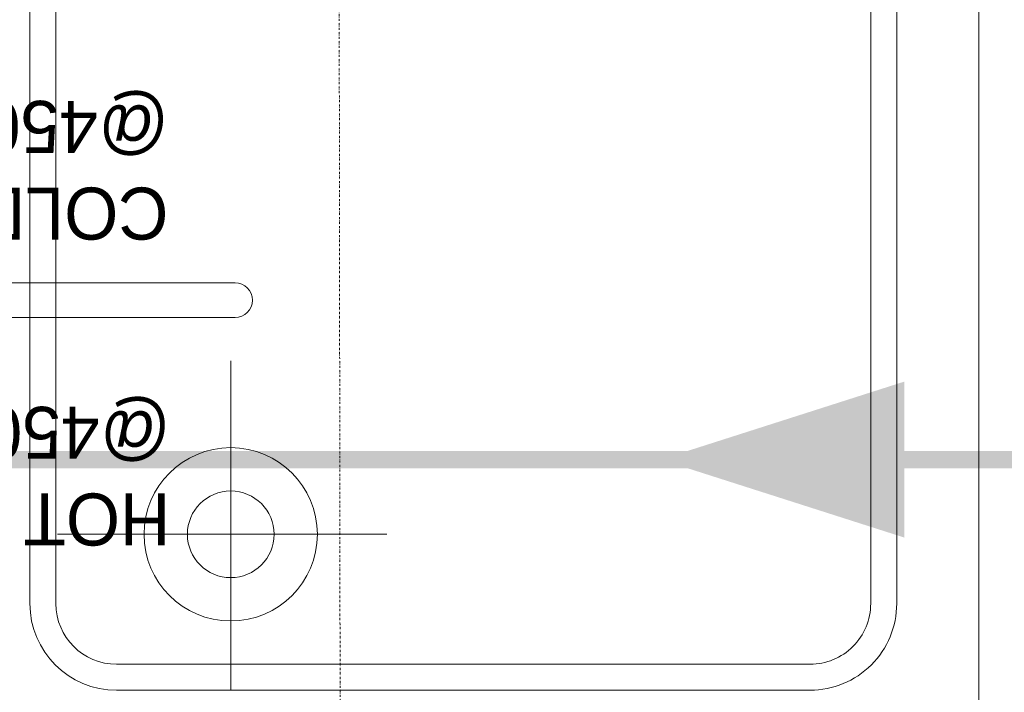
# Model space of a CAD drawing. Header units: millimetres. Extents: x 103872 to 294171, y 5570 to 32737.
# Tile 9 of 117: x 107060 to 107628, y 8862 to 9250. Entities that reach past the tile are written whole.
import ezdxf

# ---------------------------------------------------------------- set-up
doc = ezdxf.new("R2010")
doc.units = ezdxf.units.MM
doc.header["$LTSCALE"] = 2.5
doc.linetypes.add('CONTINOUS', pattern=[0])
doc.linetypes.add('DASHDOT2', pattern=[0.5, 0.25, -0.125, 0, -0.125])
for name, color, linetype, lineweight in [('00-ABM  HWS', 1, 'CONTINOUS', 0), ('CKD Dimensions', 7, 'Continuous', 0), ('CKD Equipments', 252, 'Continuous', 0), ('Dimension', 40, 'Continuous', 0), ('FURNITURES', 30, 'Continuous', 15), ('K Equipment', 30, 'Continuous', 9), ('TEXT', 40, 'Continuous', 0), ('WATER SUPPLY fLOW DIRECTION', 1, 'Continuous', 0)]:
    doc.layers.add(name, color=color, linetype=linetype, lineweight=lineweight)
doc.layers.add('CKD Plumbing', color=6, linetype='Continuous')
doc.layers.add('kitchen equip1', color=8, linetype='Continuous')
doc.styles.add('RG_3F_TITLE BLOCK_A1$0$A1 TBLOCK LBV$0$Style-arial', font='arial.ttf')
doc.styles.get("Standard").update_dxf_attribs({"font": 'GOTHIC.TTF'})

# ---------------------------------------------------------------- blocks, each defined once
blk = doc.blocks.new('awreg')
at = {"layer": 'K Equipment', "color": 8}
for p, q in [((60866.24, 14496.41, -7.42), (60866.22, 14311.87, -7.42)), ((60886.24, 14496.4, -7.42), (60886.22, 14311.87, -7.42)), ((60701.19, 14430.21, -7.42), (61051.19, 14430.24, -7.42)), ((60701.19, 14415.21, -7.42), (61051.19, 14415.24, -7.42)), ((60741.2, 14224.36, -7.42), (60741.19, 14414.36, -7.42)), ((60651.19, 14380.2, -7.42), (60651.22, 13980.2, -7.42)), ((60666.19, 14380.21, -7.42), (60666.22, 13980.21, -7.42)), ((60651.19, 14314.35, -7.42), (60841.19, 14314.37, -7.42)), ((60701.22, 13945.21, -7.42), (61051.22, 13945.24, -7.42)), ((60701.22, 13930.21, -7.42), (61051.22, 13930.24, -7.42))]:
    blk.add_line(p, q, dxfattribs=at)
for radius in [50, 25]:
    blk.add_circle((60741.19, 14314.36, -7.42), radius, dxfattribs=at)
for centre, radius, start, end in [((60701.19, 14380.21, -7.42), 50, 90.004, 180.004), ((60701.19, 14380.21, -7.42), 35, 90.004, 180.004), ((60876.22, 14311.87, -7.42), 10, 180.0034, 0.0034), ((60701.22, 13980.21, -7.42), 50, 180.004, 270.004), ((60701.22, 13980.21, -7.42), 35, 180.004, 270.004)]:
    blk.add_arc(centre, radius, start, end, dxfattribs=at)
blk = doc.blocks.new('ARCH')
at = {"layer": 'CKD Equipments', "color": 8}
blk.add_line((116420.83, 8510.58), (116420.83, 9960.58), dxfattribs=at)
at = {"layer": 'K Equipment', "color": 8, "linetype": 'DASHDOT2', "lineweight": 5, "ltscale": 2}
blk.add_lwpolyline([(116052.47, 8807.08), (116051.03, 9951.27)], dxfattribs=at)
at = {"layer": 'FURNITURES', "color": 8, "rotation": 89.99999999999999}
blk.add_blockref('awreg', (130303.69, -51788.28), dxfattribs=at)
at = {"layer": 'TEXT', "color": 0, "insert": (116093.59, 8941.84), "char_height": 80, "width": 1274.1935, "attachment_point": 1, "style": 'RG_3F_TITLE BLOCK_A1$0$A1 TBLOCK LBV$0$Style-arial'}
blk.add_mtext('\\pi347.87439;POT WASH', dxfattribs=at)
blk = doc.blocks.new('G$C978481E4')
at = {"layer": 'CKD Plumbing'}
h = blk.add_hatch(color=1, dxfattribs=at)
h.dxf.hatch_style = 1
h.paths.add_polyline_path([(180.3, 225), (120.3, 225), (120.3, 270), (180.3, 270)])
h = blk.add_hatch(color=5, dxfattribs=at)
h.dxf.hatch_style = 1
h.paths.add_polyline_path([(180.3, 60), (120.3, 60), (120.3, 105), (180.3, 105)])
edge = h.paths.add_edge_path()
edge.add_arc((157.8, -22.5), 85.51, 15.2551, 74.7449)
edge.add_line((240.3, 165), (240.3, 0))
edge.add_line((195.3, 54.13), (195.3, 111.35))
edge.add_arc((157.8, 187.5), 85.51, 285.2551, 344.7449, ccw=False)
edge.add_line((225.3, 135.55), (225.3, 29.48))
at = {"layer": 'CKD Plumbing', "color": 1}
for p, q in [((240.3, 165), (240.3, 330)), ((225.3, 194.48), (225.3, 300.55)), ((142.8, 270), (142.8, 285)), ((157.8, 270), (157.8, 285)), ((195.3, 276.35), (195.3, 219.13)), ((142.8, 225), (142.8, 210)), ((157.8, 225), (157.8, 210))]:
    blk.add_line(p, q, dxfattribs=at)
at = {"layer": 'CKD Plumbing', "color": 5}
for p, q in [((240.3, 0), (240.3, 165)), ((225.3, 29.48), (225.3, 135.55)), ((142.8, 105), (142.8, 120)), ((157.8, 105), (157.8, 120)), ((195.3, 111.35), (195.3, 54.13)), ((142.8, 60), (142.8, 45)), ((157.8, 60), (157.8, 45))]:
    blk.add_line(p, q, dxfattribs=at)
at = {"layer": 'CKD Plumbing', "color": 1}
blk.add_lwpolyline([(180.3, 225), (120.3, 225), (120.3, 270), (180.3, 270)], close=True, dxfattribs=at)
at = {"layer": 'CKD Plumbing', "color": 5}
blk.add_lwpolyline([(180.3, 60), (120.3, 60), (120.3, 105), (180.3, 105)], close=True, dxfattribs=at)
at = {"layer": 'CKD Plumbing', "color": 1}
for centre in [(150.3, 300), (150.3, 247.5), (150.3, 195)]:
    blk.add_circle(centre, 16.77, dxfattribs=at)
at = {"layer": 'CKD Plumbing', "color": 5}
for centre in [(150.3, 135), (150.3, 82.5), (150.3, 30)]:
    blk.add_circle(centre, 16.77, dxfattribs=at)
at = {"layer": 'CKD Plumbing', "color": 1}
for centre, start, end in [((157.8, 352.5), 285.2551, 344.7449), ((157.8, 142.5), 15.2551, 74.7449)]:
    blk.add_arc(centre, 85.51, start, end, dxfattribs=at)
at = {"layer": 'CKD Plumbing', "color": 5}
for centre, start, end in [((157.8, 187.5), 285.2551, 344.7449), ((157.8, -22.5), 15.2551, 74.7449)]:
    blk.add_arc(centre, 85.51, start, end, dxfattribs=at)
at = {"layer": 'kitchen equip1', "ltscale": 700}
for p, q in [((186.07, 270.1, -5.89), (163.72, 269.94, -5.89)), ((163.72, 269.94, -5.89), (163.78, 261.81, -5.89)), ((163.78, 261.81, -5.89), (135.33, 261.62, -5.89)), ((135.33, 261.62, -5.89), (135.41, 249.42, -5.89)), ((164.91, 244.55, -5.89), (159.92, 231.31, -5.89)), ((164.91, 98.24, -5.89), (136.47, 98.04, -5.89)), ((164.97, 90.11, -5.89), (164.91, 98.24, -5.89))]:
    blk.add_line(p, q, dxfattribs=at)
at = {"layer": 'CKD Plumbing', "color": 7, "char_height": 30, "width": 251, "attachment_point": 1}
for s, insert in [('HOT\\P@450', (0, 297.08)), ('COLD\\P@450', (1, 120.58))]:
    blk.add_mtext(s, dxfattribs=dict(at, insert=insert))
blk = doc.blocks.new('G$C0C3C389A')
at = {"layer": 'CKD Dimensions'}
blk.add_blockref('G$C978481E4', (0, 0), dxfattribs=at)

msp = doc.modelspace()

# ---------------------------------------------------------------- block references
at = {"layer": 'Dimension'}
msp.add_blockref('ARCH', (-8807.98, 0), dxfattribs=at)

# ---------------------------------------------------------------- next in the draw order: linework, layer by layer
at = {"layer": '00-ABM  HWS', "ltscale": 0.002, "const_width": 10, "elevation": -7.42}
msp.add_lwpolyline([(106921.13, 8996.01), (109454.02, 8996.01)], dxfattribs=at)
at = {"layer": 'WATER SUPPLY fLOW DIRECTION', "color": 7, "elevation": -7.42}
msp.add_lwpolyline([(107429.28, 8996.01, 0, 90, 0), (107569.92, 8996.01, 90, 90, 0)], format="xyseb", dxfattribs=at)

# ---------------------------------------------------------------- next in the draw order: block references
at = {"layer": 'CKD Dimensions', "ltscale": 0.25, "rotation": 180}
msp.add_blockref('G$C0C3C389A', (107146.44, 9243.53, -7.42), dxfattribs=at)

doc.saveas('drawing.dxf')
